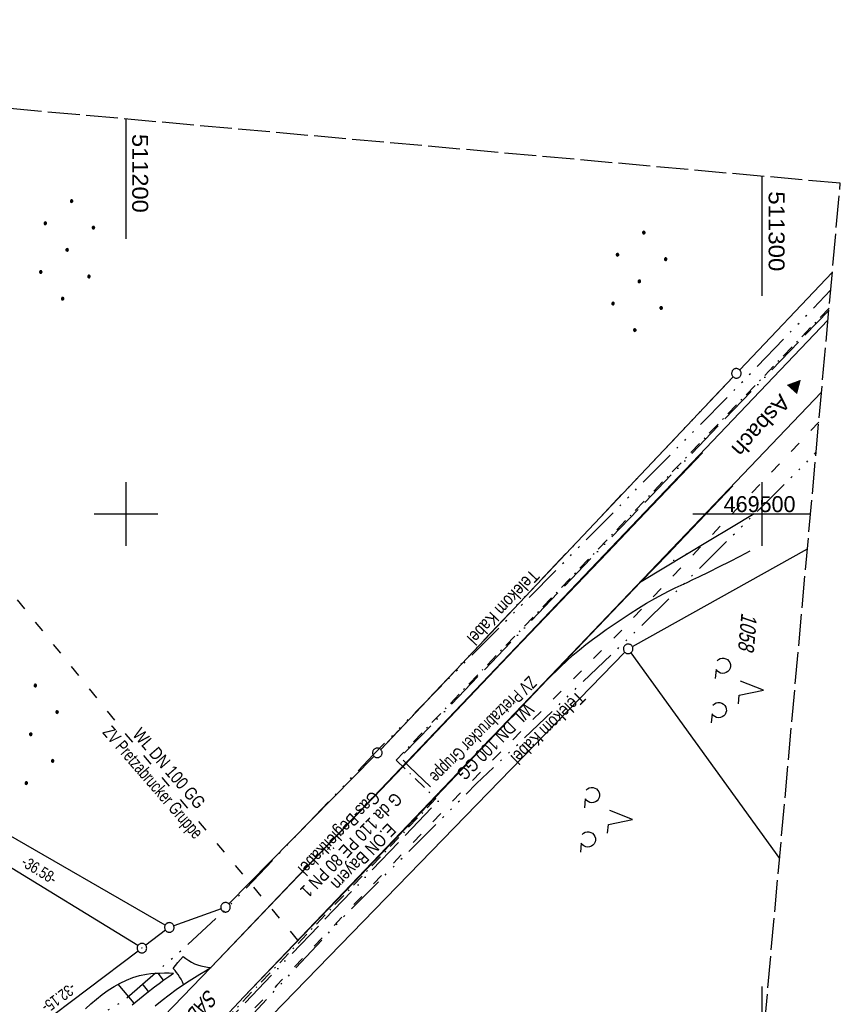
# Model space of a CAD drawing. Extents: x 510944 to 511312, y 468631 to 469578.
# Tile 30 of 30: x 511183 to 511312, y 469423 to 469578. Entities that reach past the tile are written whole.
import ezdxf
from ezdxf.enums import TextEntityAlignment as Align

# ---------------------------------------------------------------- set-up
doc = ezdxf.new("R2010")
doc.units = 0
doc.header["$LTSCALE"] = 10
doc.header["$MEASUREMENT"] = 0
for name, pattern in [('ACAD_ISO03W100', [30, 12, -18]), ('ACAD_ISO13W100', [36, 12, -3, 12, -3, 0, -3, 0, -3]), ('ACAD_ISO14W100', [25.5, 12, -3, 0.5, -3, 0.5, -3, 0.5, -3]), ('LT00', [0]), ('LT08', [0.42, 0.2, -0.1, 0.02, -0.1]), ('LT14', [0.6, 0.5, -0.1])]:
    doc.linetypes.add(name, pattern=pattern)
doc.layers.get('0').update_dxf_attribs({"linetype": 'LT00'})
for name, color, linetype in [('--EK_FBR', 1, 'LT00'), ('--EL_DFK_AB_L', 21, 'LT00'), ('--EL_DFK_AB_P', 7, 'LT00'), ('ABSTAND', 8, 'LT00'), ('DFK_AB_L', 21, 'LT00'), ('DFK_AB_P', 7, 'LT00'), ('DFK_BES-WEGE', 255, 'LT00'), ('DFK_FLUR_NR', 250, 'LT00'), ('DFK_GZPKT', 250, 'LT00'), ('DFK_KATASTER', 250, 'LT00'), ('DFK_NUTZUNG', 250, 'LT00'), ('DFK_TOPO-ANL', 252, 'LT00'), ('GASLTG', 250, 'ACAD_ISO13W100'), ('GASLTG_TEXT', 250, 'Continuous'), ('ORTSRICHTUNG', 7, 'Continuous'), ('TELEKOM', 210, 'ACAD_ISO14W100'), ('TELEKOM_TEXT', 210, 'Continuous'), ('V098_AFBR_BAB', 250, 'LT00'), ('V098_B_FBR_P', 250, 'LT00'), ('V098_BOESCH', 250, 'LT00'), ('V098_BOSCHUNG', 250, 'LT00'), ('V098_EINFAHRT', 250, 'LT00'), ('V098_PARK_MS', 1, 'LT00'), ('V098_RASTER', 250, 'LT00'), ('WASSERLTG', 130, 'ACAD_ISO03W100'), ('WASSERLTG_TEXT', 130, 'Continuous')]:
    doc.layers.add(name, color=color, linetype=linetype)
doc.layers.add('-BLATT_098-RAND', color=7, linetype='LT14', plot=False)
doc.styles.add('Beschrift', font='ARIAL.TTF')
doc.styles.get("Standard").update_dxf_attribs({"font": 'ARIAL.TTF'})
doc.styles.add('Versorgungsltg', font='ARIAL.TTF', dxfattribs={"width": 0.8, "height": 2})

# ---------------------------------------------------------------- blocks, each defined once
blk = doc.blocks.new('SYMB7010')
at = {"color": 0, "linetype": 'ByBlock'}
for points in [[(-0.031408, 0.499213), (-0.093728, 0.49134), (-0.15457, 0.475719), (-0.212975, 0.452595), (-0.268021, 0.422333), (-0.31884, 0.385411), (-0.36463, 0.342411), (-0.40467, 0.29401), (-0.438329, 0.240973), (-0.465074, 0.184136), (-0.484486, 0.124395), (-0.496256, 0.062692), (-0.5002, 0)], [(-0.5002, 0), (-0.496256, -0.062692), (-0.484486, -0.124395), (-0.465075, -0.184136), (-0.438329, -0.240973), (-0.404671, -0.29401), (-0.36463, -0.342411), (-0.31884, -0.385411), (-0.268021, -0.422333), (-0.212975, -0.452595), (-0.154571, -0.475719), (-0.093728, -0.49134), (-0.031408, -0.499213), (0.031408, -0.499213)], [(0.5002, 0), (0.496256, 0.062692), (0.484485, 0.124395), (0.465074, 0.184136), (0.438329, 0.240973), (0.40467, 0.29401), (0.36463, 0.342411), (0.31884, 0.385411), (0.268021, 0.422333), (0.212975, 0.452595), (0.15457, 0.475719), (0.093728, 0.49134), (0.031408, 0.499213), (-0.031408, 0.499213)], [(0.031408, -0.499213), (0.093728, -0.491341), (0.15457, -0.475719), (0.212975, -0.452595), (0.268021, -0.422333), (0.31884, -0.385411), (0.36463, -0.342411), (0.404671, -0.294011), (0.438329, -0.240974), (0.465075, -0.184136), (0.484486, -0.124395), (0.496256, -0.062692), (0.500201, 0)]]:
    blk.add_lwpolyline(points, dxfattribs=at)
blk = doc.blocks.new('SYMB0003')
at = {"color": 0, "linetype": 'ByBlock'}
for p, q in [((-0.015712, 0), (0.010166, 0.012015)), ((0, -0.021257), (-0.015712, 0)), ((0.010166, 0.012015), (0, -0.021257))]:
    blk.add_line(p, q, dxfattribs=at)
for points in [[(-0.031395, 0.499013), (-0.093691, 0.491144), (-0.154509, 0.475528), (-0.21289, 0.452414), (-0.267913, 0.422164), (-0.318712, 0.385257), (-0.364484, 0.342274), (-0.404509, 0.293893), (-0.438154, 0.240877), (-0.464888, 0.184062), (-0.484292, 0.124345), (-0.496058, 0.062667), (-0.5, 0)], [(-0.5, 0), (-0.496058, -0.062667), (-0.484292, -0.124345), (-0.464888, -0.184062), (-0.438154, -0.240877), (-0.404509, -0.293893), (-0.364485, -0.342274), (-0.318712, -0.385257), (-0.267914, -0.422164), (-0.21289, -0.452414), (-0.154509, -0.475529), (-0.093691, -0.491144), (-0.031395, -0.499014), (0.031395, -0.499014)], [(0.5, 0), (0.496057, 0.062667), (0.484292, 0.124345), (0.464888, 0.184062), (0.438153, 0.240877), (0.404509, 0.293893), (0.364484, 0.342274), (0.318712, 0.385257), (0.267913, 0.422164), (0.21289, 0.452414), (0.154509, 0.475528), (0.093691, 0.491144), (0.031395, 0.499013), (-0.031395, 0.499013)], [(0.031395, -0.499014), (0.093691, -0.491144), (0.154509, -0.475529), (0.21289, -0.452414), (0.267914, -0.422164), (0.318712, -0.385257), (0.364485, -0.342274), (0.404509, -0.293893), (0.438154, -0.240877), (0.464889, -0.184062), (0.484292, -0.124345), (0.496058, -0.062667), (0.5, 0)]]:
    blk.add_lwpolyline(points, dxfattribs=at)
blk = doc.blocks.new('SYMB7201')
at = {"color": 0, "linetype": 'ByBlock'}
for p, q in [((0, 0.385), (-0.11, 0.015)), ((-0.255, -0.385), (-0.115, -0.385)), ((0.445, -0.385), (0.585, -0.385))]:
    blk.add_line(p, q, dxfattribs=at)
for points in [[(0.25, 0.015), (0.11, 0.015), (0, 0.385)], [(-0.393816, -0.383308), (-0.416239, -0.362945), (-0.432849, -0.337617), (-0.442589, -0.308936), (-0.444836, -0.27873), (-0.439449, -0.248923), (-0.426769, -0.221415), (-0.407606, -0.197958), (-0.38318, -0.180047), (-0.355047, -0.168823), (-0.325, -0.165), (-0.294953, -0.168823), (-0.26682, -0.180047), (-0.242394, -0.197959), (-0.223231, -0.221415), (-0.210551, -0.248923), (-0.205164, -0.27873), (-0.207411, -0.308936), (-0.21715, -0.337617), (-0.233761, -0.362945), (-0.256184, -0.383308)], [(0.306185, -0.383308), (0.283761, -0.362945), (0.267151, -0.337617), (0.257411, -0.308936), (0.255164, -0.27873), (0.260552, -0.248923), (0.273231, -0.221415), (0.292394, -0.197958), (0.31682, -0.180047), (0.344953, -0.168823), (0.375, -0.165), (0.405047, -0.168823), (0.43318, -0.180047), (0.457606, -0.197959), (0.476769, -0.221415), (0.489449, -0.248923), (0.494836, -0.27873), (0.492589, -0.308936), (0.48285, -0.337617), (0.466239, -0.362945), (0.443816, -0.383308)]]:
    blk.add_lwpolyline(points, dxfattribs=at)
blk = doc.blocks.new('SYMB0011')
at = {"color": 0, "linetype": 'ByBlock'}
for p, q in [((0.5, 0), (-0.5, 0)), ((0, 0.5), (0, -0.5))]:
    blk.add_line(p, q, dxfattribs=at)
blk = doc.blocks.new('Ackerland7')
at = {"layer": 'DFK_NUTZUNG', "color": 0, "linetype": 'ByBlock'}
for p, q in [((-4, 3.93), (-4, 3.67)), ((-3.95, 3.63), (-3.95, 3.97)), ((-3.9, 3.99), (-3.9, 3.61)), ((-3.85, 3.6), (-3.85, 4)), ((-3.8, 3.99), (-3.8, 3.61)), ((-3.75, 3.63), (-3.75, 3.97)), ((-3.7, 3.93), (-3.7, 3.67)), ((-3.65, 3.8), (-3.65, 3.8)), ((3.7, 3.93), (3.7, 3.67)), ((3.75, 3.63), (3.75, 3.97)), ((3.8, 3.99), (3.8, 3.61)), ((3.85, 3.6), (3.85, 4)), ((3.9, 3.99), (3.9, 3.61)), ((3.95, 3.63), (3.95, 3.97)), ((4, 3.93), (4, 3.67)), ((4.05, 3.8), (4.05, 3.8)), ((-7.85, 0.13), (-7.85, -0.13)), ((-7.8, -0.17), (-7.8, 0.17)), ((-7.75, 0.19), (-7.75, -0.19)), ((-7.7, -0.2), (-7.7, 0.2)), ((-7.65, 0.19), (-7.65, -0.19)), ((-7.6, -0.17), (-7.6, 0.17)), ((-7.55, 0.13), (-7.55, -0.13)), ((-7.5, 0), (-7.5, 0)), ((-0.15, 0.13), (-0.15, -0.13)), ((-0.1, -0.17), (-0.1, 0.17)), ((-0.05, 0.19), (-0.05, -0.19)), ((0, -0.2), (0, 0.2)), ((0.05, 0.19), (0.05, -0.19)), ((0.1, -0.17), (0.1, 0.17)), ((0.15, 0.13), (0.15, -0.13)), ((0.2, 0), (0.2, 0)), ((7.55, 0.13), (7.55, -0.13)), ((7.6, -0.17), (7.6, 0.17)), ((7.65, 0.19), (7.65, -0.19)), ((7.7, -0.2), (7.7, 0.2)), ((7.75, 0.19), (7.75, -0.19)), ((7.8, -0.17), (7.8, 0.17)), ((7.85, 0.13), (7.85, -0.13)), ((7.9, 0), (7.9, 0)), ((-4, -3.67), (-4, -3.93)), ((-3.95, -3.97), (-3.95, -3.63)), ((-3.9, -3.61), (-3.9, -3.99)), ((-3.85, -4), (-3.85, -3.6)), ((-3.8, -3.61), (-3.8, -3.99)), ((-3.75, -3.97), (-3.75, -3.63)), ((-3.7, -3.67), (-3.7, -3.93)), ((-3.65, -3.8), (-3.65, -3.8)), ((3.7, -3.67), (3.7, -3.93)), ((3.75, -3.97), (3.75, -3.63)), ((3.8, -3.61), (3.8, -3.99)), ((3.85, -4), (3.85, -3.6)), ((3.9, -3.61), (3.9, -3.99)), ((3.95, -3.97), (3.95, -3.63)), ((4, -3.67), (4, -3.93)), ((4.05, -3.8), (4.05, -3.8))]:
    blk.add_line(p, q, dxfattribs=at)
for points in [[(-3.65, 3.8), (-3.67, 3.89), (-3.73, 3.96), (-3.81, 3.99), (-3.89, 3.99), (-3.97, 3.96), (-4.03, 3.89), (-4.05, 3.8), (-4.03, 3.71), (-3.97, 3.64), (-3.89, 3.6), (-3.81, 3.6), (-3.73, 3.64), (-3.67, 3.71), (-3.65, 3.8)], [(4.05, 3.8), (4.03, 3.89), (3.97, 3.96), (3.89, 3.99), (3.81, 3.99), (3.73, 3.96), (3.67, 3.89), (3.65, 3.8), (3.67, 3.71), (3.73, 3.64), (3.81, 3.61), (3.89, 3.61), (3.97, 3.64), (4.03, 3.71), (4.05, 3.8)], [(-7.5, 0), (-7.52, 0.09), (-7.58, 0.16), (-7.66, 0.19), (-7.74, 0.19), (-7.82, 0.16), (-7.88, 0.09), (-7.9, 0)], [(0.2, 0), (0.18, 0.09), (0.12, 0.16), (0.04, 0.19), (-0.04, 0.19), (-0.12, 0.16), (-0.18, 0.09), (-0.2, 0)], [(-0.2, 0), (-0.18, -0.09), (-0.12, -0.16), (-0.04, -0.19), (0.04, -0.19), (0.12, -0.16), (0.18, -0.09), (0.2, 0)], [(7.9, 0), (7.88, 0.09), (7.82, 0.16), (7.74, 0.19), (7.66, 0.19), (7.58, 0.16), (7.52, 0.09), (7.5, 0)], [(7.5, 0), (7.52, -0.09), (7.58, -0.16), (7.66, -0.19), (7.74, -0.19), (7.82, -0.16), (7.88, -0.09), (7.9, 0)], [(-7.9, 0), (-7.88, -0.09), (-7.82, -0.16), (-7.74, -0.19), (-7.66, -0.19), (-7.58, -0.16), (-7.52, -0.09), (-7.5, 0)], [(-3.65, -3.8), (-3.67, -3.71), (-3.73, -3.64), (-3.81, -3.61), (-3.89, -3.61), (-3.97, -3.64), (-4.03, -3.71), (-4.05, -3.8), (-4.03, -3.89), (-3.97, -3.96), (-3.89, -3.99), (-3.81, -3.99), (-3.73, -3.96), (-3.67, -3.89), (-3.65, -3.8)], [(4.05, -3.8), (4.03, -3.71), (3.97, -3.64), (3.89, -3.61), (3.81, -3.61), (3.73, -3.64), (3.67, -3.71), (3.65, -3.8), (3.67, -3.89), (3.73, -3.96), (3.81, -3.99), (3.89, -3.99), (3.97, -3.96), (4.03, -3.89), (4.05, -3.8)]]:
    blk.add_lwpolyline(points, dxfattribs=at)

msp = doc.modelspace()

# ---------------------------------------------------------------- linework, layer by layer
at = {"layer": '--EK_FBR'}
for points in [[(511290.62, 469509.6), (511281.6, 469500.15), (511275.67, 469493.92), (511261.07, 469478.68), (511244.79, 469461.57), (511229.45, 469445.5), (511213.37, 469428.68), (511200.11, 469414.96), (511189.51, 469403.89), (511182.02, 469396.18), (511177.99, 469391.99), (511169.45, 469383.74), (511160.19, 469373.98), (511148.3, 469361.6), (511137.14, 469349.95), (511125.12, 469337.37), (511113.55, 469325.24), (511100.75, 469311.88), (511091.13, 469301.78), (511077.89, 469287.69), (511065.9, 469275.06)], [(511266.25, 469473.95), (511280.99, 469489.4), (511285.25, 469493.76), (511286.85, 469495.44), (511295.39, 469504.42)], [(511025.64, 469221.47), (511041.35, 469238.05), (511056.83, 469254.32), (511071.84, 469269.78), (511083.7, 469282.04), (511097.34, 469296.07), (511106.86, 469306.04), (511119.52, 469319.29), (511131.24, 469331.52), (511143.12, 469343.99), (511154.26, 469355.63), (511166.02, 469367.9), (511175.36, 469377.84), (511175.76, 469378.24), (511184.25, 469387.2), (511192.65, 469396.15), (511202.12, 469406.57), (511218.54, 469424.07), (511234.53, 469440.69), (511249.78, 469456.69), (511266.25, 469473.95)]]:
    msp.add_lwpolyline(points, dxfattribs=at)
at = {"layer": '--EL_DFK_AB_L'}
for p, q in [((511201.88, 469432.14), (511171.98, 469450.49)), ((511177.43, 469412.87), (511201.92, 469431.3))]:
    msp.add_line(p, q, dxfattribs=at)
at = {"layer": '-BLATT_098-RAND'}
msp.add_lwpolyline([(511026.41, 469577.69), (510943.54, 468656.41), (511229.39, 468630.7), (511312.26, 469551.98), (511026.41, 469577.69)], dxfattribs=at)
at = {"layer": 'DFK_AB_L'}
for p, q in [((511201.88, 469432.14), (511171.98, 469450.49)), ((511177.43, 469412.87), (511201.92, 469431.3))]:
    msp.add_line(p, q, dxfattribs=at)
at = {"layer": 'DFK_KATASTER'}
for p, q in [((511310.99, 469537.94), (511296.45, 469522.64)), ((511295.41, 469521.56), (511240.04, 469462.99)), ((511279.59, 469479.16), (511307.09, 469494.49)), ((511220.64, 469418.81), (511278.41, 469478.25)), ((511279.37, 469478.18), (511302.71, 469445.85)), ((511238.99, 469461.91), (511216.19, 469438.7)), ((511206.18, 469435.37), (511176.1, 469452.7)), ((511214.95, 469437.92), (511207.54, 469435.25)), ((511206.23, 469434.55), (511203.12, 469432.2))]:
    msp.add_line(p, q, dxfattribs=at)
at = {"layer": 'DFK_TOPO-ANL'}
for p, q in [((511213.37, 469428.68), (511310.32, 469530.46)), ((511309.3, 469519.12), (511218.54, 469424.07))]:
    msp.add_line(p, q, dxfattribs=at)
at = {"layer": 'GASLTG', "color": 80, "linetype": 'LT08'}
msp.add_lwpolyline([(511310.49, 469532.32), (511242.45, 469461.31), (511248.7, 469455.25), (511213.01, 469417.7), (511200.55, 469404.63), (511198.86, 469394.98), (511189, 469379.02), (511187.64, 469365.48), (511188.67, 469362.64), (511194.19, 469352.49), (511204.82, 469337.02), (511238.89, 469289.71), (511251.72, 469272.94), (511264.22, 469259.49), (511268.4, 469255.65), (511270.89, 469253.08), (511284.38, 469242.03)], dxfattribs=at)
at = {"layer": 'GASLTG', "ltscale": 0.05, "flags": 128}
msp.add_lwpolyline([(511284.36, 469241.86), (511270.8, 469252.97), (511268.3, 469255.55), (511264.12, 469259.39), (511251.61, 469272.85), (511238.78, 469289.63), (511212.48, 469326.15), (511204.68, 469336.82), (511194.83, 469351.52), (511189.58, 469361.13), (511187.67, 469365.41), (511189.09, 469378.91), (511198.98, 469394.87), (511200.73, 469404.51), (511213.57, 469417.74), (511230.36, 469435.34), (511249.6, 469455.41), (511244.52, 469460.29), (511243.13, 469461.73), (511310.46, 469532)], dxfattribs=at)
at = {"layer": 'TELEKOM', "ltscale": 0.05}
msp.add_line((511295.41, 469521.56), (511240.04, 469462.99), dxfattribs=at)
at = {"layer": 'TELEKOM', "ltscale": 0.05, "flags": 128}
for points in [[(510990.6, 469179.56), (510992.24, 469181.78), (511000.24, 469192.63), (511015.8, 469211.98), (511023.06, 469220.13), (511036.17, 469234.01), (511047.06, 469245.38), (511060.48, 469259.4), (511092.25, 469285.46), (511092.25, 469285.46), (511103.75, 469297.43), (511108.47, 469302.89), (511113.37, 469306.28), (511118.09, 469311.56), (511128.46, 469321.54), (511151.87, 469347.58), (511156.58, 469352.67), (511162.43, 469358.51), (511170.54, 469364.73), (511171.72, 469366.64), (511171.72, 469366.64), (511168.48, 469382.31), (511168.67, 469388.91), (511179.84, 469405.94), (511194.18, 469420.27), (511199.64, 469423.47), (511208.7, 469431.38), (511216.05, 469438.17), (511238.92, 469462.19), (511294.41, 469518.23), (511310.74, 469535.16)], [(510992.89, 469205.01), (510994.17, 469206.59), (510998.97, 469213.43), (511006.33, 469221.8), (511020.32, 469237.64), (511034.33, 469254), (511044.41, 469262.61), (511060.17, 469276.55), (511068.32, 469283.94), (511072.46, 469286.88), (511073.76, 469287.75), (511076.59, 469288.51), (511079.42, 469288.07), (511092.11, 469285.49), (511171.6, 469366.53), (511171.62, 469366.55), (511171.69, 469366.67), (511171.69, 469366.67), (511205.48, 469403.46), (511216.61, 469417.78), (511234.74, 469437.24), (511255.11, 469457.6), (511281.35, 469482.72), (511307.78, 469508.95), (511308.45, 469509.7)]]:
    msp.add_lwpolyline(points, dxfattribs=at)
at = {"layer": 'V098_AFBR_BAB'}
for points in [[(511290.62, 469509.6), (511281.6, 469500.15), (511275.67, 469493.92), (511261.07, 469478.68), (511244.79, 469461.57), (511229.45, 469445.5), (511213.37, 469428.68), (511200.11, 469414.96), (511189.51, 469403.89), (511182.02, 469396.18), (511177.99, 469391.99), (511169.45, 469383.74), (511160.19, 469373.98), (511148.3, 469361.6), (511137.14, 469349.95), (511125.12, 469337.37), (511113.55, 469325.24), (511100.75, 469311.88), (511091.13, 469301.78), (511077.89, 469287.69), (511065.9, 469275.06)], [(511266.25, 469473.95), (511280.99, 469489.4), (511285.25, 469493.76), (511286.85, 469495.44), (511295.39, 469504.42)], [(511280.99, 469489.4), (511284.54, 469491.53), (511288.1, 469493.67), (511291.63, 469495.8), (511295.17, 469497.93), (511298.7, 469500.06)], [(511202.12, 469406.57), (511218.54, 469424.07), (511234.53, 469440.69), (511249.78, 469456.69), (511266.25, 469473.95), (511268.31, 469475.99), (511269.27, 469476.9), (511270.25, 469477.78), (511271.26, 469478.63), (511272.29, 469479.45), (511273.34, 469480.25), (511274.41, 469481.04), (511275.48, 469481.81), (511276.73, 469482.68), (511277.98, 469483.53), (511279.25, 469484.37), (511280.53, 469485.18), (511281.82, 469485.96), (511283.14, 469486.72), (511284.47, 469487.43), (511285.38, 469487.9), (511286.31, 469488.36), (511287.24, 469488.8), (511288.17, 469489.24), (511289.1, 469489.68), (511290.04, 469490.12), (511291.66, 469490.91), (511293.28, 469491.72), (511294.89, 469492.54), (511296.5, 469493.37), (511298.1, 469494.2)]]:
    msp.add_lwpolyline(points, dxfattribs=at)
at = {"layer": 'V098_BOESCH'}
for points in [[(511193.65, 469422.2), (511194.52, 469422.99), (511195.4, 469423.74), (511196.3, 469424.45), (511197.22, 469425.12), (511198.16, 469425.72), (511199.12, 469426.26), (511200.11, 469426.73), (511201.12, 469427.13), (511202.15, 469427.44), (511203.22, 469427.66), (511203.92, 469427.75), (511204.62, 469427.8), (511205.34, 469427.83), (511206.06, 469427.85), (511206.78, 469427.84), (511207.51, 469427.83)], [(511201.01, 469422.83), (511202.15, 469423.8), (511203.3, 469424.74), (511204.49, 469425.66), (511205.23, 469426.21), (511205.99, 469426.76), (511206.75, 469427.3), (511207.51, 469427.83)]]:
    msp.add_lwpolyline(points, dxfattribs=at)
at = {"layer": 'V098_BOSCHUNG'}
for p, q in [((511205.9, 469426.7), (511205.1, 469427.83)), ((511201.3, 469423.08), (511198.77, 469426.07)), ((511203.56, 469424.94), (511202.63, 469426.13))]:
    msp.add_line(p, q, dxfattribs=at)
at = {"layer": 'V098_EINFAHRT'}
for points in [[(511207.45, 469428.56), (511208.18, 469429.51), (511209.01, 469430.44)], [(511209.01, 469430.44), (511209.44, 469430.12), (511209.87, 469429.82), (511210.32, 469429.54), (511210.78, 469429.3), (511211.27, 469429.11), (511211.78, 469428.96), (511212.3, 469428.85), (511212.83, 469428.76), (511213.37, 469428.68)], [(511209.07, 469426.04), (511208.88, 469426.45), (511208.68, 469426.86), (511208.45, 469427.25), (511208.22, 469427.59), (511207.98, 469427.92), (511207.72, 469428.24), (511207.45, 469428.56)]]:
    msp.add_lwpolyline(points, dxfattribs=at)
at = {"layer": 'V098_PARK_MS'}
msp.add_lwpolyline([(511204.59, 469422.68), (511205.68, 469423.56), (511206.79, 469424.42), (511207.92, 469425.24), (511209.07, 469426.04), (511209.92, 469426.59), (511210.77, 469427.12), (511211.63, 469427.65), (511212.5, 469428.17), (511213.37, 469428.68)], dxfattribs=at)
at = {"layer": 'V098_RASTER'}
for p, q in [((511200, 469562.08), (511200, 469543.26)), ((511300, 469534.27), (511300, 469553.08)), ((511200, 469505), (511200, 469495)), ((511300, 469495), (511300, 469505)), ((511300, 469495), (511300, 469505)), ((511195, 469500), (511205, 469500)), ((511289.08, 469500), (511307.58, 469500)), ((511300, 469415.72), (511300, 469425.72))]:
    msp.add_line(p, q, dxfattribs=at)
at = {"layer": 'WASSERLTG', "ltscale": 0.015, "flags": 128}
for points in [[(511308.88, 469514.4), (511277.8, 469481.62), (511254.24, 469457.89), (511223.73, 469425.92), (511205.18, 469406.88), (511184.67, 469385.69), (511178, 469376.9), (511198.8, 469344.33), (511200.96, 469341.23), (511211.03, 469325.74), (511226.43, 469302.54), (511244.34, 469278.32), (511255.36, 469265.14), (511266.81, 469253.19), (511284.06, 469238.56)], [(511019.96, 469505.94), (511031.32, 469506.41), (511043.01, 469507.58), (511116.14, 469495.96), (511122.62, 469495.19), (511173.34, 469491.77), (511178.94, 469491.46), (511200.01, 469465.34), (511228.6, 469431.08)]]:
    msp.add_lwpolyline(points, dxfattribs=at)

# ---------------------------------------------------------------- block references
at = {"layer": '--EL_DFK_AB_P', "xscale": 1.500000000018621, "yscale": 1.5, "zscale": 1.5, "rotation": 264.7377099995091}
msp.add_blockref('SYMB0003', (511202.52, 469431.75), dxfattribs=at)
at = {"layer": 'DFK_AB_P', "xscale": 1.500000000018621, "yscale": 1.5, "zscale": 1.5, "rotation": 264.7377099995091}
msp.add_blockref('SYMB0003', (511202.52, 469431.75), dxfattribs=at)
at = {"layer": 'DFK_GZPKT', "xscale": 1.500000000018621, "yscale": 1.5, "zscale": 1.5, "rotation": 264.7377099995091}
for p in [(511295.93, 469522.1), (511278.93, 469478.79), (511239.52, 469462.44), (511215.66, 469438.17), (511206.83, 469435)]:
    msp.add_blockref('SYMB7010', p, dxfattribs=at)
at = {"layer": 'DFK_NUTZUNG', "rotation": 264.7377000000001}
for p in [(511190.77, 469541.51), (511280.68, 469536.56), (511185.06, 469465.36)]:
    msp.add_blockref('Ackerland7', p, dxfattribs=at)
at = {"layer": 'DFK_NUTZUNG', "xscale": 10.00000000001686, "yscale": 10, "zscale": 10, "rotation": 264.7377100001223}
for p in [(511296.34, 469472.64), (511275.78, 469452.31)]:
    msp.add_blockref('SYMB7201', p, dxfattribs=at)
at = {"layer": 'V098_B_FBR_P', "xscale": 0.09999999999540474, "yscale": 0.09999999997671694, "zscale": 0.1, "rotation": 264.86010000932}
for p in [(511286.85, 469495.42), (511285.24, 469493.76), (511288.11, 469493.67), (511286.1, 469492.69)]:
    msp.add_blockref('SYMB0011', p, dxfattribs=at)

# ---------------------------------------------------------------- texts
at = {"layer": 'ABSTAND', "width": 0.75}
for s, rotation, p in [(' -36.58-', -31.5302, (511182.94, 469445.09)), (' -32.15-', -143.0404, (511191.77, 469426.76))]:
    msp.add_text(s, height=1.8, rotation=rotation, dxfattribs=at).set_placement(p)
at = {"layer": 'DFK_BES-WEGE', "oblique": 13.754, "width": 0.75}
msp.add_text('SAD 22', height=2.5, rotation=227.5005, dxfattribs=at).set_placement((511212.93, 469425.47))
at = {"layer": 'DFK_FLUR_NR', "oblique": 13.754, "width": 0.75}
msp.add_text('1058', height=2.5, rotation=264.8601, dxfattribs=at).set_placement((511296.72, 469484.53))
at = {"layer": 'GASLTG_TEXT', "insert": (511235.21, 469448.15), "char_height": 2, "attachment_point": 5, "rotation": 225.9443, "line_spacing_factor": 0.8, "style": 'Versorgungsltg'}
msp.add_mtext('E.ON Bayern\\PG da 110 PE 80 PN 1\\PGas-Begleitkabel', dxfattribs=at)
at = {"layer": 'ORTSRICHTUNG', "insert": (511300.32, 469516.37), "char_height": 2.5, "attachment_point": 8, "rotation": 227.8984, "style": 'Beschrift'}
msp.add_mtext('◄ Asbach', dxfattribs=at)
at = {"layer": 'TELEKOM_TEXT', "style": 'Versorgungsltg', "width": 0.8}
for rotation, p in [(226.6121, (511258.57, 469486.02)), (224.2154, (511265.64, 469467.09))]:
    msp.add_text('Telekom Kabel', height=2, rotation=rotation, dxfattribs=at).set_placement(p, align=Align.CENTER)
at = {"layer": 'V098_RASTER'}
for s, rotation, width, p in [(' 511200', -89.9993, 1.063, (511201, 469560.76)), (' 511300', -89.9993, 1.08, (511301, 469551.77)), (' 469500', 0.0007, 0.969, (511292.99, 469500.29))]:
    msp.add_text(s, height=2.5, rotation=rotation, dxfattribs=dict(at, width=width)).set_placement(p)
at = {"layer": 'WASSERLTG_TEXT', "insert": (511256.89, 469465.35), "char_height": 2, "attachment_point": 5, "rotation": 224.9941, "line_spacing_factor": 0.8, "style": 'Versorgungsltg'}
msp.add_mtext('WL DN 100 GG\\P{\\W0.7;ZV Pretzabrucker Gruppe}', dxfattribs=at)
at = {"layer": 'WASSERLTG_TEXT', "insert": (511205.31, 469458.72), "char_height": 2, "attachment_point": 5, "rotation": 310.8449, "style": 'Versorgungsltg'}
msp.add_mtext('WL DN 100 GG\\P{\\W0.7;ZV Pretzabrucker Gruppe}', dxfattribs=at)

doc.saveas('drawing.dxf')
